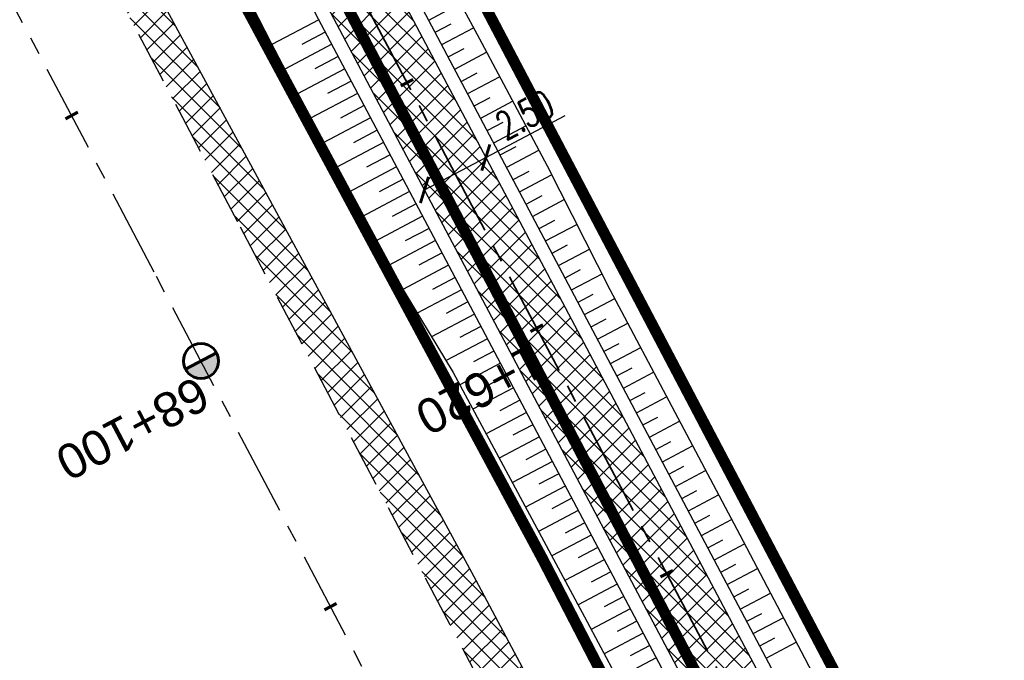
# Model space of a CAD drawing. Header units: metres. Extents: x 7529682 to 7533751, y 5721195 to 5727842.
# Tile 164 of 210: x 7530455 to 7530491, y 5726354 to 5726377. Entities that reach past the tile are written whole.
import ezdxf

# ---------------------------------------------------------------- set-up
doc = ezdxf.new("R2010")
doc.units = ezdxf.units.M
doc.header["$PDMODE"] = 1
doc.header["$PDSIZE"] = 0.3
for name, pattern in [('817-dzialki-09-05-04$0$HIDDEN', [0.375, 0.25, -0.125]), ('ACAD_ISO05W100', [33, 24, -3, 0, -3, 0, -3]), ('CENTER', [50.8, 31.75, -6.35, 6.35, -6.35]), ('CENTER2', [28.575, 19.05, -3.175, 3.175, -3.175]), ('HIDDEN', [9.525, 6.35, -3.175])]:
    doc.linetypes.add(name, pattern=pattern)
for name, color, linetype in [('C-DROGI-SYTUACJA', 7, 'Continuous'), ('C-DROGI-SYTUACJA-ETYKIETY', 7, 'Continuous'), ('D-hatch-pobocza', 131, 'Continuous'), ('D-pobocza', 60, 'Continuous'), ('D-rowy', 160, 'Continuous'), ('D-skarpa', 2, 'Continuous'), ('D-skarpa-kreskowanie', 2, 'Continuous'), ('D-wymiary', 1, 'Continuous')]:
    doc.layers.add(name, color=color, linetype=linetype)
for name, color, linetype, lineweight, true_color in [('D-ewidencja-numery', 7, 'Continuous', 50, 0x40ff00), ('D-hatch-ciag-pieszo-rowerowy', 7, 'Continuous', 13, 0xff9f80), ('D-LR-etap-III', 7, '817-dzialki-09-05-04$0$HIDDEN', 50, 0x00008f)]:
    doc.layers.add(name, color=color, linetype=linetype, lineweight=lineweight, true_color=true_color)
for name, color, linetype, lineweight in [('D-krawędzie', 3, 'Continuous', 30), ('D-obrzeża', 2, 'Continuous', 30), ('D-oś', 10, 'CENTER', 30), ('D-pas-drogowy', 7, 'ACAD_ISO05W100', 50)]:
    doc.layers.add(name, color=color, linetype=linetype, lineweight=lineweight)
doc.layers.add('poprzeczki', color=7, linetype='Continuous', true_color=0x0000c7)
doc.styles.add('DIMTEXT', font='simplex.shx', dxfattribs={"width": 0.7})
doc.styles.get("Standard").update_dxf_attribs({"font": 'arial.ttf'})
doc.dimstyles.new('500', dxfattribs={"dimtxt": 1, "dimasz": 0.7, "dimexe": 0.2, "dimexo": 0.5, "dimgap": 0.2, "dimtad": 1, "dimrnd": 0.005, "dimzin": 0, "dimdsep": 46, "dimtxsty": 'DIMTEXT', "dimblk": 'ARCHTICK', "dimcen": 0, "dimclrd": 256, "dimclre": 256, "dimclrt": 2, "dimadec": 5, "dimazin": 0, "dimtfac": 1, "dimtofl": 0, "dimtmove": 0, "dimatfit": 3, "dimfxl": 1, "dimtolj": 1, "dimtzin": 0, "dimlwd": -1, "dimlwe": -1, "dimarcsym": 0})
pattern_1 = [(45, (0, 0), (-0.33675960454, 0.33675960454), []), (135, (0, 0), (-0.33675960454, -0.33675960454), [])]

# ---------------------------------------------------------------- blocks, each defined once
blk = doc.blocks.new('_ArchTick')
at = {"color": 0, "linetype": 'ByBlock', "const_width": 0.15}
blk.add_lwpolyline([(-0.5, -0.5), (0.5, 0.5)], dxfattribs=at)
blk = doc.blocks.new('*D65')
at = {"layer": 'D-wymiary', "transparency": 16777216}
for p, q in [((7530472.271, 5726372.35), (7530475.129, 5726373.861)), ((7530472.037, 5726372.792), (7530472.177, 5726372.527)), ((7530470.061, 5726371.181), (7530472.271, 5726372.35)), ((7530470.294, 5726370.739), (7530470.154, 5726371.005))]:
    blk.add_line(p, q, dxfattribs=at)
at = {"layer": 'Defpoints', "color": 0, "transparency": 16777216}
for p in [(7530472.271, 5726372.35), (7530472.271, 5726372.35), (7530470.061, 5726371.181)]:
    blk.add_point(p, dxfattribs=at)
at = {"layer": 'D-wymiary', "transparency": 16777216, "xscale": 0.6999999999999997, "yscale": 0.6999999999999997, "zscale": 0.6999999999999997}
for p, rotation in [((7530472.271, 5726372.35), 27.86636027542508), ((7530470.061, 5726371.181), 207.8663602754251)]:
    blk.add_blockref('_ArchTick', p, dxfattribs=dict(at, rotation=rotation))
at = {"layer": 'D-wymiary', "color": 2, "transparency": 16777216, "insert": (7530473.682, 5726373.888), "char_height": 1, "attachment_point": 5, "rotation": 27.8664, "style": 'DIMTEXT'}
blk.add_mtext('\\A1;2.50', dxfattribs=at)
blk = doc.blocks.new('kilometraz')
at = {"linetype": 'ByBlock', "lineweight": -2}
blk.add_hatch(color=0, dxfattribs=at).paths.add_polyline_path([(0, -0.28125, 0.41421356), (0.28125, 0, 0.41421356), (0, 0.28125)])
at = {"color": 0, "linetype": 'ByBlock', "lineweight": -2}
blk.add_line((0, 0.28125), (0, -0.28125), dxfattribs=at)
blk.add_circle((0, 0), 0.28125, dxfattribs=at)
blk = doc.blocks.new('AeccTickLine')
at = {"color": 0, "linetype": 'ByBlock', "lineweight": -2}
blk.add_line((0, 1), (0, -1), dxfattribs=at)

msp = doc.modelspace()

# ---------------------------------------------------------------- hatches: boundary and pattern name
at = {"layer": 'D-hatch-ciag-pieszo-rowerowy'}
h = msp.add_hatch(dxfattribs=at)
h.set_pattern_fill('ANSI37', color=256, scale=0.15, style=0)
h.set_pattern_definition(pattern_1)
h.paths.add_polyline_path([(7530404.057, 5726502.584), (7530380.911, 5726546.861), (7530371.746, 5726564.106), (7530368.841, 5726564.244), (7530378.7, 5726545.696), (7530401.842, 5726501.425), (7530423.333, 5726460.444), (7530443.712, 5726421.565), (7530466.681, 5726377.574), (7530482.337, 5726347.963), (7530485.291, 5726347.724), (7530468.894, 5726378.737), (7530445.927, 5726422.724), (7530425.547, 5726461.605)])
at = {"layer": 'D-hatch-pobocza'}
h = msp.add_hatch(dxfattribs=at)
h.set_pattern_fill('ANSI37', color=256, scale=0.15, style=0)
h.set_pattern_definition(pattern_1)
h.paths.add_polyline_path([(7530484.05, 5726334.34), (7530471.92, 5726357.11), (7530458.95, 5726381.07), (7530447.57, 5726403.23), (7530435.55, 5726425.46), (7530424.34, 5726446.96), (7530408.22, 5726477.68), (7530396.72, 5726499.26), (7530381.74, 5726527.87), (7530371.44, 5726547.5), (7530359.58, 5726569.81), (7530349.42, 5726588.72), (7530332.29, 5726621.37), (7530323.72, 5726638.05), (7530306.54, 5726670.82), (7530298.56, 5726686.33), (7530287.26, 5726707.54), (7530284.291, 5726713.261), (7530282.67, 5726712.404), (7530284.501, 5726708.94), (7530291.376, 5726695.94), (7530296.046, 5726687.107), (7530304.464, 5726671.187), (7530316.604, 5726648.181), (7530333.058, 5726617.014), (7530350.004, 5726585.006), (7530367.258, 5726552.316), (7530385.763, 5726517.235), (7530404.054, 5726482.546), (7530421.087, 5726450.182), (7530442.442, 5726409.661), (7530463.421, 5726369.85), (7530489.269, 5726320.828), (7530506.412, 5726288.291), (7530524.315, 5726254.784), (7530540.549, 5726224.891), (7530548.273, 5726210.669), (7530551.697, 5726207.035), (7530543.21, 5726222.9), (7530538.34, 5726232.11), (7530533.7, 5726240.35), (7530511.95, 5726280.97), (7530499.24, 5726305.31)])

# ---------------------------------------------------------------- linework, layer by layer
at = {"layer": 'C-DROGI-SYTUACJA', "color": 10, "linetype": 'CENTER2', "lineweight": 35, "ltscale": 0.2}
msp.add_lwpolyline([(7530402.949, 5726502.005), (7530424.44, 5726461.025), (7530444.82, 5726422.144), (7530467.787, 5726378.156), (7530487.261, 5726341.324), (7530506.418, 5726305.122), (7530526.989, 5726265.744)], dxfattribs=at)
at = {"layer": 'D-ewidencja-numery', "color": 12, "ltscale": 15, "true_color": 0xc70000}
msp.add_lwpolyline([(7530406.018, 5726503.606), (7530427.465, 5726462.62), (7530447.928, 5726424.388), (7530471.127, 5726379.921), (7530490.501, 5726343.033), (7530509.499, 5726306.733), (7530529.89, 5726267.244), (7530543.852, 5726238.99), (7530554.809, 5726218.944), (7530559.027, 5726212.223), (7530563.061, 5726206.41), (7530566.934, 5726200.464), (7530569.771, 5726194.902), (7530571.473, 5726191.282), (7530572.839, 5726188.025), (7530575.295, 5726182.035), (7530579.737, 5726173.306), (7530583.3, 5726167.41), (7530583.3, 5726167.41), (7530583.3, 5726167.41)], dxfattribs=at)
at = {"layer": 'D-krawędzie', "linetype": 'HIDDEN', "ltscale": 0.3}
msp.add_lwpolyline([(7530276.009, 5726725.598), (7530279.7, 5726718.02), (7530284.501, 5726708.94), (7530291.376, 5726695.94), (7530296.046, 5726687.107), (7530304.464, 5726671.187), (7530316.604, 5726648.181), (7530333.058, 5726617.014), (7530350.004, 5726585.006), (7530367.258, 5726552.316), (7530385.763, 5726517.235), (7530404.054, 5726482.546), (7530421.087, 5726450.182), (7530442.442, 5726409.661), (7530463.421, 5726369.85), (7530489.269, 5726320.828), (7530506.412, 5726288.291), (7530524.315, 5726254.784), (7530540.549, 5726224.891), (7530548.24, 5726210.73)], dxfattribs=at)
at = {"layer": 'D-LR-etap-III', "ltscale": 10, "flags": 128}
msp.add_lwpolyline([(7531750.474, 5723895.103, 0.4, 0.4, 0), (7531750.505, 5723895.13, 0.4, 0.4, 0), (7531682.71, 5724022.92, 0.4, 0.4, 0), (7531619.177, 5724147.204, 0.4, 0.4, 0), (7531592.309, 5724198.489, 0.4, 0.4, 0), (7531553.264, 5724272.919, 0.4, 0.4, 0), (7531504.02, 5724366.79, 0.4, 0.4, 0), (7531482.09, 5724407.62, 0.4, 0.4, 0), (7531412.35, 5724541.183, 0.4, 0.4, 0), (7531388.464, 5724586.93, 0.4, 0.4, 0), (7531345.12, 5724669.94, 0.4, 0.4, 0), (7531127.66, 5725081.67, 0.4, 0.4, 0), (7531059.253, 5725211.041, 0.4, 0.4, 0), (7531008.007, 5725307.954, 0.4, 0.4, 0), (7530964.182, 5725390.836, 0.4, 0.4, 0), (7530914.557, 5725484.684, 0.4, 0.4, 0), (7530865.243, 5725577.494, 0.4, 0.4, 0), (7530840.085, 5725624.059, 0.4, 0.4, 0), (7530802.56, 5725694.925, 0.4, 0.4, 0), (7530755.54, 5725787.51, 0.4, 0.4, 0), (7530708.718, 5725876.303, 0.4, 0.4, 0), (7530695.12, 5725902.09, 0.4, 0.4, 0), (7530642.914, 5726001.078, 0.4, 0.4, 0), (7530634.935, 5726016.147, 0.4, 0.4, 0), (7530610.82, 5726061.93, 0.4, 0.4, 0), (7530610.82, 5726061.93, 0.4, 0.4, 0), (7530607.21, 5726063.51, 0.4, 0.4, 0), (7530597.42, 5726080.68, 0.4, 0.4, 0), (7530591.16, 5726088.44, 0.4, 0.4, 0), (7530581.28, 5726107.21, 0.4, 0.4, 0), (7530571.29, 5726130.56, 0.4, 0.4, 0), (7530549.555, 5726171.527, 0.4, 0.4, 0), (7530531.014, 5726206.474, 0.4, 0.4, 0), (7530516.461, 5726236.017, 0.4, 0.4, 0), (7530500.799, 5726266.141, 0.4, 0.4, 0), (7530491.35, 5726283.94, 0.4, 0.4, 0), (7530482.4, 5726303.41, 0.4, 0.4, 0), (7530482.4, 5726303.41, 0.4, 0.4, 0), (7530450.41, 5726357.28, 0.4, 0.4, 0), (7530397.759, 5726458.5, 0.4, 0.4, 0), (7530334.708, 5726583.665, 0.4, 0.4, 0), (7530303.939, 5726645.168, 0.4, 0.4, 0), (7530300.51, 5726651.778, 0.4, 0.4, 0), (7530289.214, 5726671.967, 0.4, 0.4, 0), (7530281.54, 5726685.57, 0.4, 0.4, 0), (7530261.371, 5726724.163, 0.4, 0.4, 0), (7530254.03, 5726738.21, 0.4, 0.4, 0), (7530197.22, 5726845.06, 0.4, 0.4, 0), (7530194.71, 5726849.15, 0.4, 0.4, 0), (7530195.92, 5726850.75, 0.4, 0.4, 0), (7530170.547, 5726892.961, 0.4, 0.4, 0), (7530143.175, 5726945.066, 0.4, 0.4, 0), (7530105.06, 5727018.32, 0.4, 0.4, 0), (7530100.06, 5727027.16, 0.4, 0.4, 0), (7530062.319, 5727099.625, 0.4, 0.4, 0), (7530015.379, 5727189.42, 0.4, 0.4, 0), (7529983.208, 5727250.207, 0.4, 0.4, 0), (7529953.284, 5727306.747, 0.4, 0.4, 0), (7529900.671, 5727406.159, 0.4, 0.4, 0), (7529890.63, 5727425.131, 0.4, 0.4, 0), (7529875.155, 5727454.426, 0.4, 0.4, 0), (7529857.56, 5727487.787, 0.4, 0.4, 0), (7529835.194, 5727530.193, 0.4, 0.4, 0), (7529811.741, 5727574.662, 0.4, 0.4, 0), (7529792.102, 5727611.923, 0.4, 0.4, 0), (7529768.066, 5727657.47, 0.4, 0.4, 0), (7529755.211, 5727682.131, 0.4, 0.4, 0), (7529753.31, 5727681.13, 0.4, 0.4, 0), (7529739.21, 5727707.77, 0.4, 0.4, 0), (7529735.395, 5727711.252, 0.4, 0.4, 0), (7529725.42, 5727730.2, 0.4, 0.4, 0), (7529723.55, 5727729.88, 0.4, 0.4, 0), (7529695.567, 5727782.932, 0.4, 0.4, 0), (7529717.68, 5727794.024, 0.4, 0.4, 0), (7529736.275, 5727758.647, 0.4, 0.4, 0), (7529736.275, 5727758.647, 0.4, 0.4, 0), (7529744.511, 5727750.406, 0.4, 0.4, 0), (7529744.511, 5727750.406, 0.4, 0.4, 0), (7529750.283, 5727738.55, 0.4, 0.4, 0), (7529777.109, 5727687.569, 0.4, 0.4, 0), (7529796.515, 5727651.33, 0.4, 0.4, 0), (7529814.938, 5727616.793, 0.4, 0.4, 0), (7529839.007, 5727572.304, 0.4, 0.4, 0), (7529860.618, 5727532.509, 0.4, 0.4, 0), (7529882.349, 5727491.504, 0.4, 0.4, 0), (7529904.865, 5727449.096, 0.4, 0.4, 0), (7529920.747, 5727418.885, 0.4, 0.4, 0), (7529946.677, 5727368.547, 0.4, 0.4, 0), (7529972.025, 5727320.573, 0.4, 0.4, 0), (7529987.74, 5727290.153, 0.4, 0.4, 0), (7529996.497, 5727273.662, 0.4, 0.4, 0), (7530017.541, 5727234.203, 0.4, 0.4, 0), (7530033.054, 5727204.864, 0.4, 0.4, 0), (7530051.623, 5727170.223, 0.4, 0.4, 0), (7530069.277, 5727137.016, 0.4, 0.4, 0), (7530089.385, 5727097.534, 0.4, 0.4, 0), (7530109.713, 5727060.747, 0.4, 0.4, 0), (7530136.77, 5727011.64, 0.4, 0.4, 0), (7530162.447, 5726962.744, 0.4, 0.4, 0), (7530187.674, 5726916.992, 0.4, 0.4, 0), (7530207.821, 5726879.335, 0.4, 0.4, 0), (7530230.626, 5726834.519, 0.4, 0.4, 0), (7530262.288, 5726776.618, 0.4, 0.4, 0), (7530277.51, 5726760.213, 0.4, 0.4, 0), (7530286.037, 5726744.107, 0.4, 0.4, 0), (7530288.097, 5726735.884, 0.4, 0.4, 0), (7530290.394, 5726725.047, 0.4, 0.4, 0), (7530296.177, 5726713.583, 0.4, 0.4, 0), (7530302.726, 5726701.182, 0.4, 0.4, 0), (7530325.685, 5726657.466, 0.4, 0.4, 0), (7530343.244, 5726623.649, 0.4, 0.4, 0), (7530360.23, 5726591.747, 0.4, 0.4, 0), (7530383.209, 5726548.059, 0.4, 0.4, 0), (7530406.018, 5726503.606, 0.4, 0.4, 0), (7530427.465, 5726462.62, 0.4, 0.4, 0), (7530447.928, 5726424.388, 0.4, 0.4, 0), (7530471.127, 5726379.921, 0.4, 0.4, 0), (7530490.501, 5726343.033, 0.4, 0.4, 0), (7530509.499, 5726306.733, 0.4, 0.4, 0), (7530529.89, 5726267.244, 0.4, 0.4, 0), (7530543.852, 5726238.99, 0.4, 0.4, 0), (7530554.809, 5726218.944, 0.4, 0.4, 0), (7530559.027, 5726212.223, 0.4, 0.4, 0), (7530563.061, 5726206.41, 0.4, 0.4, 0), (7530566.934, 5726200.464, 0.4, 0.4, 0), (7530569.771, 5726194.902, 0.4, 0.4, 0), (7530571.473, 5726191.282, 0.4, 0.4, 0), (7530572.839, 5726188.025, 0.4, 0.4, 0), (7530575.295, 5726182.035, 0.4, 0.4, 0), (7530579.737, 5726173.306, 0.4, 0.4, 0), (7530583.3, 5726167.41, 0.4, 0.4, 0), (7530593.4, 5726163.33, 0.4, 0.4, 0), (7530598.618, 5726155.264, 0.4, 0.4, 0), (7530608.258, 5726140.497, 0.4, 0.4, 0), (7530603.27, 5726136.83, 0.4, 0.4, 0), (7530606.53, 5726131.84, 0.4, 0.4, 0), (7530604.239, 5726124.217, 0.4, 0.4, 0), (7530605.847, 5726121.63, 0.4, 0.4, 0), (7530608.972, 5726116.164, 0.4, 0.4, 0), (7530618.114, 5726097.791, 0.4, 0.4, 0), (7530651.213, 5726034.96, 0.4, 0.4, 0), (7530670.244, 5725998.611, 0.4, 0.4, 0), (7530698.075, 5725945.953, 0.4, 0.4, 0), (7530716.506, 5725911.305, 0.4, 0.4, 0), (7530735.223, 5725875.667, 0.4, 0.4, 0), (7530752.504, 5725842.155, 0.4, 0.4, 0), (7530778.311, 5725793.501, 0.4, 0.4, 0), (7530797.5, 5725756.382, 0.4, 0.4, 0), (7530812.519, 5725728.289, 0.4, 0.4, 0), (7530820.039, 5725713.16, 0.4, 0.4, 0), (7530822.422, 5725710.194, 0.4, 0.4, 0), (7530833.155, 5725688.801, 0.4, 0.4, 0), (7530849.629, 5725656.159, 0.4, 0.4, 0), (7530867.983, 5725621.964, 0.4, 0.4, 0), (7530872.63, 5725612.888, 0.4, 0.4, 0), (7530880.354, 5725597.595, 0.4, 0.4, 0), (7530883.839, 5725593.389, 0.4, 0.4, 0), (7530891.782, 5725587.763, 0.4, 0.4, 0), (7530895.039, 5725584.281, 0.4, 0.4, 0), (7530897.034, 5725580.941, 0.4, 0.4, 0), (7530900.952, 5725579.946, 0.4, 0.4, 0), (7530904.81, 5725571.977, 0.4, 0.4, 0), (7530903.682, 5725568.566, 0.4, 0.4, 0), (7530908.901, 5725558.845, 0.4, 0.4, 0), (7530910.252, 5725545.672, 0.4, 0.4, 0), (7530912.873, 5725538.646, 0.4, 0.4, 0), (7530945.278, 5725478.464, 0.4, 0.4, 0), (7530959.692, 5725450.246, 0.4, 0.4, 0), (7531002.827, 5725368.192, 0.4, 0.4, 0), (7531044.704, 5725290.314, 0.4, 0.4, 0), (7531064.099, 5725253.213, 0.4, 0.4, 0), (7531083.01, 5725216.678, 0.4, 0.4, 0), (7531113.013, 5725158.466, 0.4, 0.4, 0), (7531137.364, 5725113.071, 0.4, 0.4, 0), (7531150.831, 5725086.712, 0.4, 0.4, 0), (7531159.746, 5725076.641, 0.4, 0.4, 0), (7531166.31, 5725074.58, 0.4, 0.4, 0), (7531172.29, 5725062.58, 0.4, 0.4, 0), (7531170.59, 5725055.606, 0.4, 0.4, 0), (7531173.733, 5725044.081, 0.4, 0.4, 0), (7531215.342, 5724964.86, 0.4, 0.4, 0), (7531238.054, 5724921.685, 0.4, 0.4, 0), (7531262.39, 5724875.283, 0.4, 0.4, 0), (7531295.587, 5724811.266, 0.4, 0.4, 0), (7531348.488, 5724712.363, 0.4, 0.4, 0), (7531363.741, 5724682.684, 0.4, 0.4, 0), (7531366.987, 5724675.865, 0.4, 0.4, 0), (7531382.541, 5724646.111, 0.4, 0.4, 0), (7531401.299, 5724610.875, 0.4, 0.4, 0), (7531428.965, 5724558.862, 0.4, 0.4, 0), (7531449.111, 5724520.398, 0.4, 0.4, 0), (7531477.293, 5724465.831, 0.4, 0.4, 0), (7531500.996, 5724421.113, 0.4, 0.4, 0), (7531512.122, 5724400.549, 0.4, 0.4, 0), (7531513.782, 5724396.757, 0.4, 0.4, 0), (7531526.32, 5724379.39, 0.4, 0.4, 0), (7531566.784, 5724302.736, 0.4, 0.4, 0), (7531612.277, 5724225.61, 0.4, 0.4, 0), (7531620.493, 5724210.548, 0.4, 0.4, 0), (7531631.578, 5724196.258, 0.4, 0.4, 0), (7531653.484, 5724152.434, 0.4, 0.4, 0), (7531661.151, 5724128.494, 0.4, 0.4, 0), (7531673.881, 5724101.186, 0.4, 0.4, 0), (7531684.691, 5724081.184, 0.4, 0.4, 0), (7531699.212, 5724051.17, 0.4, 0.4, 0), (7531704.034, 5724040.584, 0.4, 0.4, 0), (7531704.034, 5724040.584, 0.4, 0.4, 0), (7531703.913, 5724037.17, 0.4, 0.4, 0), (7531736.42, 5723969.232, 0.4, 0.4, 0), (7531738.285, 5723967.699, 0.4, 0.4, 0), (7531742.181, 5723962.346, 0.4, 0.4, 0), (7531744.286, 5723958.616, 0.4, 0.4, 0), (7531755.393, 5723944.193, 0.4, 0.4, 0), (7531758.69, 5723936.76, 0.4, 0.4, 0), (7531780.08, 5723929.25, 0.4, 0.4, 0), (7531792.612, 5723906.338, 0.4, 0.4, 0), (7531792.612, 5723906.338, 0.4, 0.4, 0), (7531756.962, 5723883.055, 0.4, 0.4, 0), (7531750.46, 5723895.13, 0.4, 0.4, 0), (7531750.46, 5723895.13, 0, 0, 0)], format="xyseb", dxfattribs=at)
at = {"layer": 'D-obrzeża'}
for points in [[(7530404.057, 5726502.584), (7530425.547, 5726461.605), (7530445.927, 5726422.724), (7530468.894, 5726378.737), (7530488.366, 5726341.909), (7530507.524, 5726305.704), (7530528.099, 5726266.319), (7530543.028, 5726237.223), (7530553.837, 5726217.27, 0.020438), (7530555.511, 5726214.462), (7530563.158, 5726202.745, -0.024166), (7530565.111, 5726199.411), (7530568.325, 5726193.262, -0.021495), (7530570.15, 5726189.371), (7530573.016, 5726182.508, 0.022535), (7530574.938, 5726178.434), (7530582.467, 5726164.173, 0.144123), (7530586.407, 5726160.127), (7530591.402, 5726157.316, -0.143266), (7530593.364, 5726155.308), (7530594.228, 5726153.684)], [(7530401.842, 5726501.425), (7530423.333, 5726460.444), (7530443.712, 5726421.565), (7530466.681, 5726377.574), (7530486.156, 5726340.739), (7530505.312, 5726304.54), (7530525.878, 5726265.169), (7530540.816, 5726236.057), (7530551.688, 5726215.99, 0.020438), (7530553.361, 5726213.182), (7530560.998, 5726201.48, -0.024166), (7530562.951, 5726198.146), (7530566.06, 5726192.199, -0.021495), (7530567.884, 5726188.309), (7530570.753, 5726181.44, 0.022535), (7530572.675, 5726177.366), (7530580.714, 5726162.138, 0.101584), (7530584.546, 5726157.479), (7530584.686, 5726157.365, -0.100735), (7530588.495, 5726152.75), (7530588.874, 5726152.037)]]:
    msp.add_lwpolyline(points, format="xyb", dxfattribs=at)
at = {"layer": 'D-oś', "ltscale": 0.1}
msp.add_lwpolyline([(7530594.845, 5726110.895), (7530540.21, 5726214.45), (7530503.32, 5726286.651), (7530486.173, 5726319.196), (7530460.325, 5726368.218), (7530439.346, 5726408.03), (7530417.989, 5726448.552), (7530400.958, 5726480.914), (7530382.667, 5726515.602), (7530364.162, 5726550.682), (7530346.91, 5726583.371), (7530329.964, 5726615.378), (7530313.508, 5726646.548), (7530301.37, 5726669.551), (7530292.952, 5726685.471), (7530288.281, 5726694.304), (7530281.407, 5726707.304), (7530276.579, 5726716.435)], dxfattribs=at)
at = {"layer": 'D-pas-drogowy', "ltscale": 0.2, "flags": 128}
msp.add_lwpolyline([(7531633.019, 5724182.834, 0.4, 0.4, 0), (7531617.559, 5724211.608, 0.4, 0.4, 0), (7531566.784, 5724302.736, 0.4, 0.4, 0), (7531538.419, 5724356.47, 0.4, 0.4, 0), (7531526.32, 5724379.39, 0.4, 0.4, 0), (7531516.102, 5724393.607, 0.4, 0.4, 0.001485), (7531513.78, 5724396.838, 0.4, 0.4, 0), (7531501.87, 5724413.41, 0.4, 0.4, 0), (7531474.926, 5724464.508, 0.4, 0.4, 0), (7531446.2, 5724518.992, 0.4, 0.4, 0), (7531424.962, 5724559.262, 0.4, 0.4, 0), (7531398.444, 5724609.566, 0.4, 0.4, 0), (7531379.647, 5724645.216, 0.4, 0.4, 0), (7531365.23, 5724672.56, 0.4, 0.4, 0), (7531341.306, 5724717.915, 0.4, 0.4, 0), (7531312.9, 5724771.789, 0.4, 0.4, 0), (7531292.591, 5724810.307, 0.4, 0.4, 0), (7531259.392, 5724873.271, 0.4, 0.4, 0), (7531233.74, 5724921.923, 0.4, 0.4, 0), (7531203.073, 5724980.092, 0.4, 0.4, 0), (7531173.471, 5725036.225, 0.4, 0.4, 0), (7531168.27, 5725046.09, 0.4, 0.4, 0), (7531172.29, 5725062.58, 0.4, 0.4, 0), (7531166.31, 5725074.58, 0.4, 0.4, 0), (7531150.32, 5725079.6, 0.4, 0.4, 0), (7531141.5, 5725096.43, 0.4, 0.4, 0), (7531109.312, 5725157.814, 0.4, 0.4, 0), (7531086.641, 5725201.048, 0.4, 0.4, 0), (7531059.198, 5725253.384, 0.4, 0.4, 0), (7531028.207, 5725312.489, 0.4, 0.4, 0), (7530999.105, 5725367.99, 0.4, 0.4, 0), (7530956.248, 5725449.725, 0.4, 0.4, 0), (7530924.398, 5725510.464, 0.4, 0.4, 0), (7530897.51, 5725561.74, 0.4, 0.4, 0), (7530894.46, 5725566.14, 0.4, 0.4, 0), (7530892.16, 5725570.49, 0.4, 0.4, 0), (7530869.363, 5725613.307, 0.4, 0.4, 0), (7530861.694, 5725627.705, 0.4, 0.4, 0), (7530852.74, 5725644.52, 0.4, 0.4, 0), (7530831.51, 5725684.2, 0.4, 0.4, 0), (7530811.13, 5725722.52, 0.4, 0.4, 0), (7530792.348, 5725757.941, 0.4, 0.4, 0), (7530768.03, 5725803.8, 0.4, 0.4, 0), (7530748.769, 5725840.179, 0.4, 0.4, 0), (7530727.7, 5725879.97, 0.4, 0.4, 0), (7530712.098, 5725909.545, 0.4, 0.4, 0), (7530693.644, 5725944.645, 0.4, 0.4, 0), (7530665.702, 5725997.539, 0.4, 0.4, 0), (7530641.76, 5726042.88, 0.4, 0.4, 0), (7530616.5, 5726091.48, 0.4, 0.4, 0), (7530604.628, 5726114.32, 0.4, 0.4, -0.007763), (7530602.5, 5726118.43, 0.4, 0.4, 0), (7530603.992, 5726123.395, 0.4, 0.4, 0), (7530606.53, 5726131.84, 0.4, 0.4, 0), (7530603.27, 5726136.83, 0.4, 0.4, 0), (7530593.776, 5726151.369, 0.4, 0.4, 0), (7530590.203, 5726156.84, 0.4, 0.4, 0), (7530583.3, 5726167.41, 0.4, 0.4, 0), (7530580.578, 5726170.428, 0.4, 0.4, 0), (7530575.85, 5726175.67, 0.4, 0.4, 0), (7530569.01, 5726186.66, 0.4, 0.4, 0), (7530562.555, 5726199.189, 0.4, 0.4, 0), (7530555.67, 5726211.39, 0.4, 0.4, 0), (7530548.29, 5726224.23, 0.4, 0.4, 0), (7530540.58, 5726237.71, 0.4, 0.4, 0), (7530532.68, 5726252.65, 0.4, 0.4, 0), (7530524.06, 5726269.35, 0.4, 0.4, 0), (7530502.82, 5726309.91, 0.4, 0.4, 0), (7530488.83, 5726336.63, 0.4, 0.4, 0), (7530466.03, 5726380.16, 0.4, 0.4, 0), (7530438.47, 5726432.77, 0.4, 0.4, 0), (7530424.53, 5726459.09, 0.4, 0.4, 0), (7530401.63, 5726502.97, 0.4, 0.4, 0), (7530383.38, 5726538.06, 0.4, 0.4, 0), (7530353.97, 5726593.52, 0.4, 0.4, 0), (7530338.47, 5726622.74, 0.4, 0.4, 0), (7530322.01, 5726653.88, 0.4, 0.4, 0), (7530297.54, 5726700.33, 0.4, 0.4, 0), (7530287.38, 5726719.6, 0.4, 0.4, 0), (7530285.95, 5726722.316, 0.4, 0.4, 0), (7530280.26, 5726733.12, 0.4, 0.4, 0), (7530266.73, 5726758.74, 0.4, 0.4, 0), (7530260.42, 5726770.47, 0.4, 0.4, 0), (7530253.25, 5726783.82, 0.4, 0.4, 0), (7530244.95, 5726799.33, 0.4, 0.4, 0), (7530239.39, 5726808.49, 0.4, 0.4, 0), (7530238.29, 5726807.9, 0.4, 0.4, 0), (7530218.11, 5726850.67, 0.4, 0.4, 0), (7530175.907, 5726928.168, 0.4, 0.4, 0), (7530096.68, 5727076.15, 0.4, 0.4, 0), (7530094.68, 5727079.89, 0.4, 0.4, 0), (7530064.597, 5727135.523, 0.4, 0.4, 0), (7530046.731, 5727168.892, 0.4, 0.4, 0), (7530025.803, 5727208.461, 0.4, 0.4, 0), (7530012.847, 5727232.979, 0.4, 0.4, 0), (7529994.15, 5727268.45, 0.4, 0.4, 0), (7529981.671, 5727291.93, 0.4, 0.4, 0), (7529949.89, 5727351.73, 0.4, 0.4, 0), (7529924.75, 5727399.03, 0.4, 0.4, 0), (7529915.516, 5727417.1, 0.4, 0.4, 0), (7529885.83, 5727475.19, 0.4, 0.4, 0), (7529862.56, 5727519.97, 0.4, 0.4, 0), (7529852.985, 5727538.191, 0.4, 0.4, 0), (7529836.513, 5727569.511, 0.4, 0.4, 0), (7529815.369, 5727609.141, 0.4, 0.4, 0), (7529792.795, 5727651.247, 0.4, 0.4, 0), (7529774.199, 5727685.858, 0.4, 0.4, 0), (7529746.966, 5727736.059, 0.4, 0.4, 0), (7529733.92, 5727757.62, 0.4, 0.4, 0), (7529708.607, 5727806.389, 0.4, 0.4, 0), (7529688.492, 5727796.345, 0.4, 0.4, 0), (7529723.55, 5727729.88, 0.4, 0.4, 0), (7529725.42, 5727730.2, 0.4, 0.4, 0), (7529735.38, 5727711.28, 0.4, 0.4, 0), (7529739.21, 5727707.77, 0.4, 0.4, 0), (7529753.31, 5727681.13, 0.4, 0.4, 0), (7529755.178, 5727682.114, 0.4, 0.4, 0), (7529792.102, 5727611.923, 0.4, 0.4, 0), (7529811.741, 5727574.662, 0.4, 0.4, 0), (7529835.194, 5727530.193, 0.4, 0.4, 0), (7529857.56, 5727487.787, 0.4, 0.4, 0), (7529875.155, 5727454.426, 0.4, 0.4, 0), (7529890.63, 5727425.131, 0.4, 0.4, 0), (7529900.671, 5727406.159, 0.4, 0.4, 0), (7529953.284, 5727306.747, 0.4, 0.4, 0), (7529983.208, 5727250.207, 0.4, 0.4, 0), (7530015.379, 5727189.42, 0.4, 0.4, 0), (7530062.319, 5727099.625, 0.4, 0.4, 0), (7530100.06, 5727027.16, 0.4, 0.4, 0), (7530105.06, 5727018.32, 0.4, 0.4, 0), (7530143.175, 5726945.066, 0.4, 0.4, 0), (7530170.547, 5726892.961, 0.4, 0.4, 0), (7530195.92, 5726850.75, 0.4, 0.4, 0), (7530194.71, 5726849.15, 0.4, 0.4, 0), (7530197.22, 5726845.06, 0.4, 0.4, 0), (7530254.03, 5726738.21, 0.4, 0.4, 0), (7530261.371, 5726724.163, 0.4, 0.4, 0), (7530281.54, 5726685.57, 0.4, 0.4, 0), (7530289.214, 5726671.967, 0.4, 0.4, 0), (7530300.51, 5726651.778, 0.4, 0.4, 0), (7530303.939, 5726645.168, 0.4, 0.4, 0), (7530334.708, 5726583.665, 0.4, 0.4, 0), (7530397.759, 5726458.5, 0.4, 0.4, 0), (7530450.41, 5726357.28, 0.4, 0.4, 0), (7530482.4, 5726303.41, 0.4, 0.4, 0), (7530483.688, 5726301.003, 0.4, 0.4, 0), (7530491.35, 5726283.94, 0.4, 0.4, 0), (7530512.67, 5726243.78, 0.4, 0.4, 0), (7530529.43, 5726209.46, 0.4, 0.4, 0), (7530571.29, 5726130.56, 0.4, 0.4, 0), (7530581.28, 5726107.21, 0.4, 0.4, 0), (7530591.16, 5726088.44, 0.4, 0.4, 0), (7530597.42, 5726080.68, 0.4, 0.4, 0), (7530607.21, 5726063.51, 0.4, 0.4, 0), (7530610.82, 5726061.93, 0.4, 0.4, 0), (7530634.935, 5726016.147, 0.4, 0.4, 0), (7530642.914, 5726001.078, 0.4, 0.4, 0), (7530695.12, 5725902.09, 0.4, 0.4, 0), (7530708.718, 5725876.303, 0.4, 0.4, 0), (7530755.54, 5725787.51, 0.4, 0.4, 0), (7530802.56, 5725694.925, 0.4, 0.4, 0), (7530840.085, 5725624.059, 0.4, 0.4, 0), (7530865.243, 5725577.494, 0.4, 0.4, 0), (7530914.557, 5725484.684, 0.4, 0.4, 0), (7530964.182, 5725390.836, 0.4, 0.4, 0), (7531008.007, 5725307.954, 0.4, 0.4, 0), (7531059.253, 5725211.041, 0.4, 0.4, 0), (7531127.66, 5725081.67, 0.4, 0.4, 0), (7531345.12, 5724669.94, 0.4, 0.4, 0), (7531388.464, 5724586.93, 0.4, 0.4, 0), (7531412.35, 5724541.183, 0.4, 0.4, 0), (7531482.09, 5724407.62, 0.4, 0.4, 0), (7531504.02, 5724366.79, 0.4, 0.4, 0), (7531519.374, 5724337.52, 0.4, 0.4, 0), (7531563.749, 5724252.932, 0.4, 0.4, 0), (7531602.175, 5724179.681, 0.4, 0.4, 0), (7531619.177, 5724147.204, 0.4, 0.4, 0), (7531625.038, 5724135.635, 0.4, 0.4, 0), (7531656.796, 5724073.316, 0.4, 0.4, 0), (7531675.12, 5724037.36, 0.4, 0.4, 0), (7531682.71, 5724022.92, 0.4, 0.4, 0), (7531705.565, 5723979.811, 0.4, 0.4, 0), (7531736.606, 5723921.262, 0.4, 0.4, 0), (7531750.46, 5723895.13, 0.4, 0.4, 0), (7531740.77, 5723886.56, 0.4, 0.4, 0), (7531732.86, 5723885, 0.4, 0.4, 0), (7531722.18, 5723887.77, 0.4, 0.4, 0), (7531729.87, 5723862.17, 0.4, 0.4, 0), (7531742.92, 5723861.93, 0.4, 0.4, 0), (7531763.71, 5723859.52, 0.4, 0.4, 0), (7531768.42, 5723854.12, 0.4, 0.4, 0), (7531787.42, 5723817.97, 0.4, 0.4, 0), (7531795.57, 5723809.82, 0.4, 0.4, 0), (7531816.347, 5723819.85, 0.4, 0.4, 0), (7531816.347, 5723819.85, 0.4, 0.4, 0), (7531805.06, 5723843.23, 0.4, 0.4, 0), (7531803.61, 5723886.23, 0.4, 0.4, 0), (7531803.61, 5723886.23, 0.4, 0.4, 0), (7531780.08, 5723929.25, 0.4, 0.4, 0), (7531758.69, 5723936.76, 0.4, 0.4, 0), (7531749.359, 5723946.412, 0.4, 0.4, 0), (7531742.71, 5723953.29, 0.4, 0.4, 0), (7531735.177, 5723967.878, 0.4, 0.4, 0), (7531722.37, 5723992.68, 0.4, 0.4, 0), (7531705.042, 5724030.886, 0.4, 0.4, 0), (7531699.47, 5724043.17, 0.4, 0.4, 0), (7531692.69, 5724058.11, 0.4, 0.4, 0), (7531679.672, 5724084.017, 0.4, 0.4, 0), (7531674.55, 5724094.21, 0.4, 0.4, 0), (7531666.633, 5724114.003, 0.4, 0.4, 0), (7531649, 5724153.82, 0.4, 0.4, 0), (7531641.49, 5724149.34, 0.4, 0.4, 0), (7531626.04, 5724179.34, 0.4, 0.4, 0), (7531633.03, 5724182.84, 0, 0, 0)], format="xyseb", dxfattribs=at)
at = {"layer": 'D-pobocza'}
for points in [[(7530324.032, 5726655.814), (7530341.472, 5726622.699), (7530358.39, 5726590.299), (7530381.354, 5726547.095), (7530404.5, 5726502.816), (7530425.99, 5726461.837), (7530446.37, 5726422.955), (7530469.336, 5726378.97), (7530488.808, 5726342.142), (7530507.967, 5726305.936), (7530528.543, 5726266.549), (7530543.47, 5726237.456), (7530554.277, 5726217.509, 0.020438), (7530555.929, 5726214.736), (7530563.577, 5726203.019, -0.024166), (7530565.554, 5726199.643), (7530568.768, 5726193.493, -0.021495), (7530570.611, 5726189.564), (7530573.478, 5726182.701, 0.022535), (7530575.38, 5726178.667), (7530582.909, 5726164.407)], [(7530320.936, 5726654.183), (7530338.372, 5726621.074), (7530355.294, 5726588.668), (7530378.258, 5726545.463), (7530401.399, 5726501.193), (7530422.89, 5726460.212), (7530443.269, 5726421.333), (7530466.238, 5726377.342), (7530485.714, 5726340.506), (7530504.869, 5726304.308), (7530525.434, 5726264.939), (7530540.374, 5726235.824), (7530551.248, 5726215.751, 0.020438), (7530552.942, 5726212.908), (7530560.579, 5726201.207, -0.024166), (7530562.508, 5726197.914), (7530565.617, 5726191.967, -0.021495), (7530567.423, 5726188.116), (7530570.292, 5726181.248, 0.022535), (7530572.232, 5726177.133), (7530572.779, 5726176.098)]]:
    msp.add_lwpolyline(points, format="xyb", dxfattribs=at)
msp.add_lwpolyline([(7530548.273, 5726210.669), (7530551.697, 5726207.035), (7530543.21, 5726222.9), (7530538.34, 5726232.11), (7530533.7, 5726240.35), (7530511.95, 5726280.97), (7530499.24, 5726305.31), (7530484.05, 5726334.34), (7530471.92, 5726357.11), (7530458.95, 5726381.07), (7530447.57, 5726403.23), (7530435.55, 5726425.46), (7530424.34, 5726446.96), (7530408.22, 5726477.68)], dxfattribs=at)
at = {"layer": 'D-rowy', "linetype": 'HIDDEN', "ltscale": 0.1, "const_width": 0.4, "flags": 128}
msp.add_lwpolyline([(7530551.499, 5726212.267), (7530543.597, 5726226.236), (7530531.122, 5726249.92), (7530513.079, 5726284.072), (7530493.258, 5726321.227), (7530474.307, 5726357.907), (7530450.222, 5726402.72), (7530429.968, 5726441.454), (7530407.859, 5726483.738), (7530388.275, 5726520.931), (7530367.428, 5726560.809), (7530342.591, 5726608.109), (7530323.482, 5726644.276), (7530301.727, 5726686.325), (7530278.863, 5726729.805), (7530276.238, 5726736.773), (7530276.238, 5726736.773)], dxfattribs=at)
at = {"layer": 'D-skarpa', "linetype": 'Continuous'}
for points in [[(7530461.586, 5726382.227), (7530464.546, 5726376.463), (7530466.184, 5726373.325), (7530468.497, 5726368.892), (7530471.095, 5726364.61), (7530475.827, 5726355.8), (7530478.18, 5726351.388), (7530484.351, 5726339.785), (7530485.225, 5726338.144), (7530503.598, 5726303.63), (7530504.009, 5726302.848), (7530520.287, 5726271.864)], [(7530470.471, 5726379.557), (7530472.123, 5726376.465), (7530474.475, 5726372.053), (7530476.742, 5726367.596), (7530479.076, 5726363.173), (7530481.419, 5726358.757), (7530483.743, 5726354.329), (7530486.059, 5726349.898), (7530489.837, 5726342.685), (7530490.699, 5726341.041), (7530506.95, 5726310.042), (7530508.829, 5726306.398), (7530509.203, 5726305.562), (7530511.355, 5726301.044), (7530529.219, 5726266.909)]]:
    msp.add_lwpolyline(points, dxfattribs=at)
at = {"layer": 'D-skarpa-kreskowanie', "linetype": 'Continuous'}
for p, q in [((7530470.218, 5726377.303, 107.704), (7530471.354, 5726377.904, 106.847)), ((7530466.253, 5726377.313, 107.575), (7530464.567, 5726376.422, 106.303)), ((7530470.451, 5726376.861, 107.704), (7530471.021, 5726377.162, 107.275)), ((7530470.685, 5726376.419, 107.704), (7530471.825, 5726377.022, 106.844)), ((7530466.487, 5726376.871, 107.575), (7530465.643, 5726376.425, 106.938)), ((7530466.721, 5726376.429, 107.574), (7530465.03, 5726375.535, 106.299)), ((7530470.919, 5726375.977, 107.704), (7530471.49, 5726376.279, 107.273)), ((7530466.954, 5726375.987, 107.574), (7530466.108, 5726375.54, 106.936)), ((7530471.152, 5726375.535, 107.703), (7530472.296, 5726376.14, 106.841)), ((7530467.188, 5726375.545, 107.574), (7530465.493, 5726374.649, 106.295)), ((7530471.386, 5726375.093, 107.703), (7530471.959, 5726375.396, 107.271)), ((7530471.62, 5726374.651, 107.703), (7530472.767, 5726375.258, 106.838)), ((7530467.422, 5726375.103, 107.574), (7530466.573, 5726374.654, 106.934)), ((7530467.655, 5726374.661, 107.574), (7530465.955, 5726373.762, 106.291)), ((7530471.853, 5726374.209, 107.703), (7530472.428, 5726374.513, 107.27)), ((7530467.889, 5726374.219, 107.573), (7530467.038, 5726373.769, 106.932)), ((7530472.087, 5726373.767, 107.703), (7530473.237, 5726374.375, 106.835)), ((7530468.123, 5726373.777, 107.573), (7530466.418, 5726372.876, 106.288)), ((7530472.321, 5726373.325, 107.703), (7530472.897, 5726373.629, 107.268)), ((7530472.555, 5726372.883, 107.702), (7530473.708, 5726373.493, 106.833)), ((7530468.356, 5726373.335, 107.573), (7530467.503, 5726372.884, 106.929)), ((7530468.59, 5726372.893, 107.573), (7530466.881, 5726371.989, 106.284)), ((7530472.788, 5726372.441, 107.702), (7530473.366, 5726372.746, 107.267)), ((7530468.824, 5726372.451, 107.573), (7530467.968, 5726371.998, 106.927)), ((7530473.022, 5726371.999, 107.702), (7530474.178, 5726372.61, 106.83)), ((7530469.058, 5726372.009, 107.573), (7530467.343, 5726371.103, 106.28)), ((7530473.256, 5726371.557, 107.702), (7530473.834, 5726371.863, 107.265)), ((7530473.489, 5726371.115, 107.702), (7530474.642, 5726371.724, 106.832)), ((7530469.291, 5726371.567, 107.572), (7530468.433, 5726371.113, 106.925)), ((7530469.525, 5726371.125, 107.572), (7530467.806, 5726370.216, 106.276)), ((7530473.723, 5726370.673, 107.702), (7530474.296, 5726370.976, 107.269)), ((7530469.759, 5726370.683, 107.572), (7530468.898, 5726370.228, 106.923)), ((7530473.957, 5726370.231, 107.701), (7530475.096, 5726370.833, 106.843)), ((7530469.992, 5726370.241, 107.572), (7530468.269, 5726369.329, 106.272)), ((7530474.191, 5726369.789, 107.701), (7530474.756, 5726370.088, 107.274)), ((7530474.424, 5726369.347, 107.701), (7530475.549, 5726369.942, 106.853)), ((7530470.226, 5726369.799, 107.572), (7530469.363, 5726369.343, 106.921)), ((7530470.46, 5726369.357, 107.572), (7530468.76, 5726368.458, 106.29)), ((7530474.658, 5726368.905, 107.701), (7530475.217, 5726369.2, 107.279)), ((7530470.694, 5726368.915, 107.571), (7530469.857, 5726368.472, 106.94)), ((7530474.892, 5726368.463, 107.701), (7530476.003, 5726369.05, 106.863)), ((7530470.927, 5726368.473, 107.571), (7530469.28, 5726367.602, 106.329)), ((7530475.125, 5726368.021, 107.7), (7530475.677, 5726368.313, 107.284)), ((7530475.359, 5726367.579, 107.7), (7530476.456, 5726368.159, 106.873)), ((7530471.161, 5726368.031, 107.571), (7530470.35, 5726367.602, 106.96)), ((7530471.395, 5726367.589, 107.571), (7530469.799, 5726366.745, 106.368)), ((7530475.593, 5726367.137, 107.7), (7530476.138, 5726367.425, 107.289)), ((7530471.628, 5726367.147, 107.571), (7530470.844, 5726366.732, 106.979)), ((7530475.826, 5726366.695, 107.7), (7530476.914, 5726367.27, 106.88)), ((7530471.862, 5726366.705, 107.571), (7530470.319, 5726365.889, 106.407)), ((7530476.06, 5726366.253, 107.7), (7530476.604, 5726366.54, 107.29)), ((7530476.294, 5726365.811, 107.7), (7530477.381, 5726366.385, 106.88)), ((7530472.096, 5726366.263, 107.57), (7530471.337, 5726365.862, 106.998)), ((7530472.329, 5726365.821, 107.57), (7530470.839, 5726365.033, 106.446)), ((7530476.528, 5726365.369, 107.699), (7530477.071, 5726365.656, 107.29)), ((7530472.563, 5726365.379, 107.57), (7530471.831, 5726364.991, 107.018)), ((7530476.761, 5726364.927, 107.699), (7530477.848, 5726365.501, 106.88)), ((7530472.797, 5726364.937, 107.57), (7530471.335, 5726364.164, 106.467)), ((7530476.995, 5726364.485, 107.699), (7530477.538, 5726364.772, 107.29)), ((7530477.229, 5726364.043, 107.699), (7530478.314, 5726364.617, 106.88)), ((7530473.031, 5726364.495, 107.57), (7530472.301, 5726364.109, 107.02)), ((7530473.264, 5726364.053, 107.57), (7530471.808, 5726363.283, 106.471)), ((7530477.462, 5726363.601, 107.699), (7530478.005, 5726363.887, 107.29)), ((7530473.498, 5726363.611, 107.569), (7530472.771, 5726363.226, 107.021)), ((7530477.696, 5726363.159, 107.699), (7530478.781, 5726363.732, 106.881)), ((7530473.732, 5726363.169, 107.569), (7530472.281, 5726362.402, 106.475)), ((7530477.93, 5726362.717, 107.698), (7530478.472, 5726363.003, 107.29)), ((7530478.164, 5726362.274, 107.698), (7530479.248, 5726362.848, 106.88)), ((7530473.965, 5726362.727, 107.569), (7530473.242, 5726362.344, 107.023)), ((7530474.199, 5726362.285, 107.569), (7530472.754, 5726361.521, 106.479)), ((7530478.397, 5726361.832, 107.698), (7530478.94, 5726362.119, 107.289)), ((7530474.433, 5726361.843, 107.569), (7530473.712, 5726361.461, 107.025)), ((7530478.631, 5726361.39, 107.698), (7530479.717, 5726361.965, 106.879)), ((7530474.667, 5726361.4, 107.569), (7530473.227, 5726360.64, 106.483)), ((7530478.865, 5726360.948, 107.698), (7530479.408, 5726361.236, 107.288)), ((7530479.098, 5726360.506, 107.698), (7530480.186, 5726361.081, 106.878)), ((7530474.9, 5726360.958, 107.568), (7530474.182, 5726360.579, 107.027)), ((7530475.134, 5726360.516, 107.568), (7530473.701, 5726359.759, 106.487)), ((7530479.332, 5726360.064, 107.697), (7530479.876, 5726360.352, 107.287)), ((7530475.368, 5726360.074, 107.568), (7530474.652, 5726359.696, 107.029)), ((7530479.566, 5726359.622, 107.697), (7530480.654, 5726360.198, 106.876)), ((7530475.601, 5726359.632, 107.568), (7530474.174, 5726358.878, 106.491)), ((7530479.799, 5726359.18, 107.697), (7530480.344, 5726359.468, 107.286)), ((7530480.033, 5726358.738, 107.697), (7530481.123, 5726359.315, 106.875)), ((7530475.835, 5726359.19, 107.568), (7530475.123, 5726358.814, 107.031)), ((7530476.069, 5726358.748, 107.568), (7530474.647, 5726357.997, 106.495)), ((7530480.267, 5726358.296, 107.697), (7530480.812, 5726358.585, 107.286)), ((7530476.302, 5726358.306, 107.567), (7530475.593, 5726357.931, 107.032)), ((7530480.501, 5726357.854, 107.697), (7530481.59, 5726358.43, 106.875)), ((7530476.536, 5726357.864, 107.567), (7530475.12, 5726357.116, 106.499)), ((7530480.734, 5726357.412, 107.696), (7530481.278, 5726357.7, 107.286)), ((7530480.968, 5726356.97, 107.696), (7530482.055, 5726357.545, 106.876)), ((7530476.77, 5726357.422, 107.567), (7530476.063, 5726357.049, 107.034)), ((7530477.004, 5726356.98, 107.567), (7530475.593, 5726356.235, 106.503)), ((7530481.202, 5726356.528, 107.696), (7530481.745, 5726356.815, 107.287)), ((7530477.237, 5726356.538, 107.567), (7530476.534, 5726356.166, 107.036)), ((7530481.435, 5726356.086, 107.696), (7530482.52, 5726356.66, 106.878)), ((7530477.471, 5726356.096, 107.567), (7530476.065, 5726355.353, 106.506)), ((7530477.705, 5726355.654, 107.566), (7530477.003, 5726355.283, 107.037)), ((7530481.669, 5726355.644, 107.696), (7530482.211, 5726355.93, 107.287)), ((7530481.903, 5726355.202, 107.696), (7530482.984, 5726355.774, 106.88)), ((7530477.938, 5726355.212, 107.566), (7530476.536, 5726354.471, 106.508)), ((7530482.137, 5726354.76, 107.695), (7530482.677, 5726355.046, 107.288)), ((7530478.172, 5726354.77, 107.566), (7530477.472, 5726354.4, 107.038)), ((7530482.37, 5726354.318, 107.695), (7530483.449, 5726354.889, 106.882)), ((7530478.406, 5726354.328, 107.566), (7530477.006, 5726353.588, 106.51))]:
    msp.add_line(p, q, dxfattribs=at)

# ---------------------------------------------------------------- block references
at = {"layer": 'C-DROGI-SYTUACJA-ETYKIETY', "color": 2, "linetype": 'Continuous', "lineweight": 60, "xscale": 0.25, "yscale": 0.25, "zscale": 0.25}
for p, rotation in [((7530457.35, 5726373.864), 297.7878112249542), ((7530466.677, 5726356.172), 297.8016596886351)]:
    msp.add_blockref('AeccTickLine', p, dxfattribs=dict(at, rotation=rotation))
at = {"layer": 'C-DROGI-SYTUACJA-ETYKIETY', "color": 10, "linetype": 'Continuous', "lineweight": 60, "xscale": 2.249999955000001, "yscale": 2.249999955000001, "zscale": 2.249999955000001, "rotation": 297.8016596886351}
msp.add_blockref('kilometraz', (7530462.013, 5726365.018), dxfattribs=at)
at = {"layer": 'poprzeczki', "color": 2, "linetype": 'Continuous', "lineweight": 60, "xscale": 0.2499999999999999, "yscale": 0.2499999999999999, "zscale": 0.2499999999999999, "rotation": 297.8663604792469}
for p in [(7530469.433, 5726375.043), (7530474.107, 5726366.202), (7530478.781, 5726357.362)]:
    msp.add_blockref('AeccTickLine', p, dxfattribs=at)

# ---------------------------------------------------------------- texts
at = {"layer": 'C-DROGI-SYTUACJA-ETYKIETY', "color": 2}
for s, rotation, p in [('1+620', 207.8664, (7530473.951, 5726365.696)), ('68+100', 207.8017, (7530461.856, 5726364.511))]:
    msp.add_text(s, height=1.25, rotation=rotation, dxfattribs=at).set_placement(p)

# ---------------------------------------------------------------- dimensions: what is measured, and where the dimension line sits
at = {"layer": 'D-wymiary'}
dim = msp.add_aligned_dim(p1=(7530470.061, 5726371.181), p2=(7530472.271, 5726372.35), distance=0, dimstyle='500', dxfattribs=at)
dim.commit()
dim.dimension.update_dxf_attribs({"geometry": '*D65', "text_midpoint": (7530473.682, 5726373.888)})

doc.saveas('drawing.dxf')
